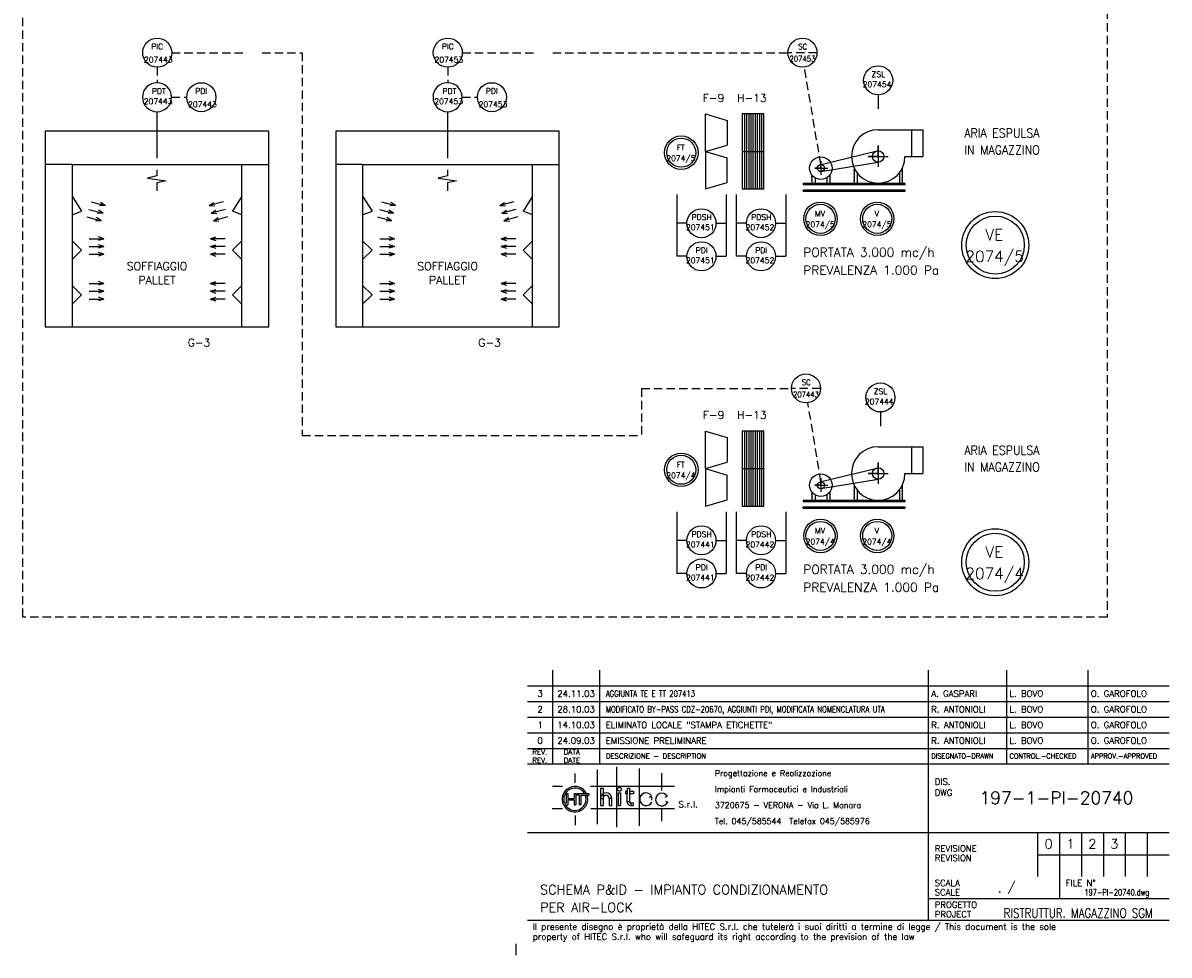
# Model space of a CAD drawing. Extents: x 24 to 1184, y 0 to 804.
# Tile 3 of 4: x 671 to 1184, y 0 to 417. Entities that reach past the tile are written whole.
import ezdxf
from ezdxf.enums import TextEntityAlignment as Align

# ---------------------------------------------------------------- set-up
doc = ezdxf.new("R2010")
doc.units = 0
doc.header["$LTSCALE"] = 15
doc.header["$MEASUREMENT"] = 0
doc.linetypes.add('HIDDEN', pattern=[0.375, 0.25, -0.125])
doc.layers.get('0').update_dxf_attribs({"linetype": 'CONTINUOUS'})
for name, color, linetype in [('CG', 7, 'CONTINUOUS'), ('SCHEMA', 7, 'CONTINUOUS'), ('SQUADRATURA', 7, 'CONTINUOUS'), ('STRUMENTI', 7, 'CONTINUOUS')]:
    doc.layers.add(name, color=color, linetype=linetype)
doc.styles.add('ROMANS', font='romans', dxfattribs={"height": 2.5})

# ---------------------------------------------------------------- blocks, each defined once
blk = doc.blocks.new('PDI')
at = {"color": 3}
blk.add_circle((0, 0), 6.5, dxfattribs=at)
at = {"color": 1, "style": 'ROMANS'}
blk.add_attdef('PRIMO', text='', height=2.5, dxfattribs=at).set_placement((0.01, 2.28), align=Align.MIDDLE)
at = {"color": 1, "style": 'ROMANS', "flags": 4}
blk.add_attdef('SECONDO', text='', height=2.5, dxfattribs=at).set_placement((-0.02, -2.25), align=Align.MIDDLE)
blk = doc.blocks.new('CDZ')
at = {"color": 3, "linetype": 'CONTINUOUS'}
for radius in [7.5, 6.5]:
    blk.add_circle((0, 0), radius, dxfattribs=at)
at = {"color": 1, "linetype": 'CONTINUOUS', "style": 'ROMANS', "flags": 4}
blk.add_attdef('ETICHETTA', text='', height=2.5, dxfattribs=at).set_placement((-0.2, 1.05), align=Align.CENTER)
at = {"color": 1, "linetype": 'CONTINUOUS', "style": 'ROMANS'}
blk.add_attdef('VALORE', text='', height=2.5, dxfattribs=at).set_placement((-0.13, -3.77), align=Align.CENTER)
blk = doc.blocks.new('FILTRO-A')
at = {"color": 3, "linetype": 'CONTINUOUS'}
for p, q in [((-10, 17.5), (-10, -17.5)), ((0, 17.5), (-10, 17.5)), ((0, -17.5), (0, 17.5)), ((-10, -17.5), (0, -17.5))]:
    blk.add_line(p, q, dxfattribs=at)
at = {"color": 1, "linetype": 'CONTINUOUS'}
for p, q in [((-9, 17.5), (-9, -17.5)), ((-8, 17.5), (-8, -17.5)), ((-7, 17.5), (-7, -17.5)), ((-6, 17.5), (-6, -17.5)), ((-5, 17.5), (-5, -17.5)), ((-4, 17.5), (-4, -17.5)), ((-3, 17.5), (-3, -17.5)), ((-2, 17.5), (-2, -17.5)), ((-1, 17.5), (-1, -17.5))]:
    blk.add_line(p, q, dxfattribs=at)
at = {"color": 3}
blk.add_line((-10, 0), (0, 0), dxfattribs=at)
blk = doc.blocks.new('FILTRO')
at = {"color": 3}
for p, q in [((0, 17.5), (10, 14.5)), ((0, 0), (0, 17.5)), ((10, 14.5), (10, 3)), ((0, 0), (10, 3)), ((0, 0), (0, -17.5)), ((0, 0), (10, -3)), ((10, -14.5), (10, -3)), ((0, -17.5), (10, -14.5))]:
    blk.add_line(p, q, dxfattribs=at)
blk = doc.blocks.new('3')
at = {"color": 3}
for p, q in [((-14.72, 34.97), (5.23, 34.97)), ((0.24, 34.97), (0.24, 23)), ((5.23, 34.97), (5.23, 23)), ((-2.75, 23), (5.23, 23))]:
    blk.add_line(p, q, dxfattribs=at)
for p, q in [((-14.72, 23), (-14.72, 27.88)), ((-14.72, 27.88), (-14.72, 18.32)), ((-40.38, 17.76), (-40.38, 20.95)), ((-40.38, 20.95), (-40.38, 14.79)), ((-40.3, 19.38), (-14.62, 25.59)), ((-14.72, 23), (-19.17, 23)), ((-19.17, 23), (-10.25, 23)), ((-40.38, 17.76), (-43.06, 17.76)), ((-43.06, 17.76), (-37.24, 17.76)), ((-40.38, 16.23), (-14.71, 20.48)), ((-25.55, 17.81), (-25.55, 10.88)), ((-24.1, 15.38), (-24.1, 10.88)), ((-5.27, 15.51), (-5.27, 10.88)), ((-3.95, 17.81), (-3.95, 10.88)), ((-2.72, 10.88), (-48.37, 10.88)), ((-48.37, 10.88), (-48.37, 10.41)), ((-48.37, 10.41), (-2.72, 10.41)), ((-44.38, 14.53), (-44.38, 10.88)), ((-42.98, 13.3), (-42.98, 10.88)), ((-37.7, 13.3), (-37.7, 10.88)), ((-36.39, 14.66), (-36.39, 10.88)), ((-2.72, 10.41), (-3.4, 10.41)), ((-2.72, 10.41), (-2.72, 10.88)), ((-2.72, 7.9), (-48.37, 7.9)), ((-48.37, 7.44), (-48.37, 7.9)), ((-48.37, 7.44), (-2.72, 7.44)), ((-2.72, 7.44), (-2.72, 7.9))]:
    blk.add_line(p, q)
for centre, radius in [((-40.38, 17.76), 5.04), ((-14.72, 23), 2.56), ((-40.38, 17.76), 1.57)]:
    blk.add_circle(centre, radius)
blk.add_arc((-14.72, 23), 11.97, 90, 0, dxfattribs=at)
for p in [(-25.55, 16.66), (-3.95, 17.59), (-3.95, 16.28), (-44.38, 13.81), (-44.38, 12.41), (-36.39, 13.9), (-36.39, 12.45), (-25.55, 15.21), (-25.55, 13.77), (-25.55, 12.32), (-3.95, 14.96), (-3.95, 13.64), (-3.95, 12.32)]:
    blk.add_point(p)
blk = doc.blocks.new('GG1')
at = {"color": 3}
blk.add_circle((0, 6.5), 6.5, dxfattribs=at)
blk = doc.blocks.new('STRUM3_')
at = {"color": 3, "linetype": 'HIDDEN'}
blk.add_line((6.5, 0), (-6.5, 0), dxfattribs=at)
at = {"color": 3}
blk.add_circle((0, 0), 6.5, dxfattribs=at)
at = {"color": 1, "style": 'ROMANS', "width": 0.9}
blk.add_attdef('PRIMO', text='', height=2.5, dxfattribs=at).set_placement((0.1, 1.47), align=Align.CENTER)
at = {"color": 7, "style": 'ROMANS', "flags": 1}
for tag, p in [('DESCRIZIONE', (6.5, -4.5)), ('POSIZIONE', (6.5, -4.75)), ('CONNESSIONE/DIA', (6.5, -5)), ('RANGE', (6.5, -5.25)), ('COSTRUTTORE', (6.5, -5.5)), ('MODELLO', (6.5, -5.75)), ('INSTALLAZIONE', (6.5, -6)), ('NOTA1', (6.5, -6.25)), ('NOTA2', (6.5, -6.5))]:
    blk.add_attdef(tag, p, '', height=0.1, dxfattribs=at)

msp = doc.modelspace()

# ---------------------------------------------------------------- linework, layer by layer
at = {"color": 3, "linetype": 'HIDDEN'}
for p, q in [((1156.3, 681.44), (1156.3, 151.29)), ((671.22, 151.29), (671.22, 434.12)), ((1156.3, 151.29), (671.22, 151.29))]:
    msp.add_line(p, q, dxfattribs=at)
for p, q in [((1053.86, 384.96), (1053.86, 378.66)), ((1054.85, 243.05), (1054.85, 236.75))]:
    msp.add_line(p, q)
at = {"color": 4, "linetype": 'HIDDEN'}
for p, q in [((737.7, 383.91), (744.54, 383.91)), ((867.7, 383.91), (874.54, 383.91))]:
    msp.add_line(p, q, dxfattribs=at)
at = {"color": 4}
for p, q in [((731.2, 377.4), (731.2, 356.64)), ((861.2, 377.4), (861.2, 356.64))]:
    msp.add_line(p, q, dxfattribs=at)
at = {"color": 6}
for p, q in [((781.2, 368.66), (681.2, 368.66)), ((681.2, 368.66), (681.2, 281.12)), ((781.2, 281.12), (781.2, 368.66)), ((811.2, 368.66), (811.2, 281.12)), ((911.2, 368.66), (811.2, 368.66)), ((911.2, 281.12), (911.2, 368.66)), ((693.2, 353.76), (681.2, 353.76)), ((693.2, 353.76), (769.2, 353.76)), ((693.2, 353.76), (693.2, 281.12)), ((769.2, 353.76), (781.2, 353.76)), ((769.2, 281.12), (769.2, 353.76)), ((823.2, 353.76), (811.2, 353.76)), ((823.2, 353.76), (823.2, 281.12)), ((823.2, 353.76), (899.2, 353.76)), ((899.2, 281.12), (899.2, 353.76)), ((899.2, 353.76), (911.2, 353.76)), ((693.2, 339.68), (697.4, 332.98)), ((769.2, 339.68), (765, 332.98)), ((823.2, 339.68), (827.4, 332.98)), ((899.2, 339.68), (895, 332.98)), ((693.2, 331.28), (697.4, 332.98)), ((769.2, 331.28), (765, 332.98)), ((823.2, 331.28), (827.4, 332.98)), ((899.2, 331.28), (895, 332.98)), ((693.2, 319.68), (697.4, 315.48)), ((769.2, 319.68), (765, 315.48)), ((823.2, 319.68), (827.4, 315.48)), ((899.2, 319.68), (895, 315.48)), ((693.2, 311.28), (697.4, 315.48)), ((769.2, 311.28), (765, 315.48)), ((823.2, 311.28), (827.4, 315.48)), ((899.2, 311.28), (895, 315.48)), ((693.2, 299.68), (697.4, 295.48)), ((769.2, 299.68), (765, 295.48)), ((823.2, 299.68), (827.4, 295.48)), ((899.2, 299.68), (895, 295.48)), ((693.2, 291.28), (697.4, 295.48)), ((769.2, 291.28), (765, 295.48)), ((823.2, 291.28), (827.4, 295.48)), ((899.2, 291.28), (895, 295.48)), ((681.2, 281.12), (693.2, 281.12)), ((693.2, 281.12), (769.2, 281.12)), ((769.2, 281.12), (781.2, 281.12)), ((811.2, 281.12), (823.2, 281.12)), ((823.2, 281.12), (899.2, 281.12)), ((899.2, 281.12), (911.2, 281.12))]:
    msp.add_line(p, q, dxfattribs=at)
at = {"color": 4, "linetype": 'CONTINUOUS'}
for p, q in [((731.2, 348.73), (726.93, 347.61)), ((731.2, 351.38), (731.2, 348.73)), ((861.2, 348.73), (856.93, 347.61)), ((861.2, 351.38), (861.2, 348.73)), ((726.93, 347.61), (735.26, 346.48)), ((735.26, 346.48), (731.2, 345.58)), ((731.2, 345.58), (731.2, 342.01)), ((856.93, 347.61), (865.26, 346.48)), ((865.26, 346.48), (861.2, 345.58)), ((861.2, 345.58), (861.2, 342.01))]:
    msp.add_line(p, q, dxfattribs=at)
at = {"color": 4, "ltscale": 10}
for p, q in [((700.78, 333.71), (707.06, 332.03)), ((701.69, 337.09), (707.97, 335.41)), ((707.06, 332.03), (704.99, 333.43)), ((707.97, 335.41), (705.47, 335.23)), ((707.97, 335.41), (705.89, 336.81)), ((760.89, 337.09), (754.61, 335.41)), ((754.61, 335.41), (756.68, 336.81)), ((754.61, 335.41), (757.11, 335.23)), ((761.79, 333.71), (755.51, 332.03)), ((755.51, 332.03), (757.59, 333.43)), ((830.78, 333.71), (837.06, 332.03)), ((831.69, 337.09), (837.97, 335.41)), ((837.06, 332.03), (834.99, 333.43)), ((837.97, 335.41), (835.47, 335.23)), ((837.97, 335.41), (835.89, 336.81)), ((890.89, 337.09), (884.61, 335.41)), ((884.61, 335.41), (886.68, 336.81)), ((884.61, 335.41), (887.11, 335.23)), ((891.79, 333.71), (885.51, 332.03)), ((885.51, 332.03), (887.59, 333.43)), ((699.88, 330.33), (706.15, 328.65)), ((706.15, 328.65), (703.66, 328.47)), ((706.15, 328.65), (704.08, 330.05)), ((707.06, 332.03), (704.56, 331.85)), ((755.51, 332.03), (758.01, 331.85)), ((762.7, 330.33), (756.42, 328.65)), ((756.42, 328.65), (758.5, 330.05)), ((756.42, 328.65), (758.92, 328.47)), ((829.88, 330.33), (836.15, 328.65)), ((836.15, 328.65), (833.66, 328.47)), ((836.15, 328.65), (834.08, 330.05)), ((837.06, 332.03), (834.56, 331.85)), ((885.51, 332.03), (888.01, 331.85)), ((892.7, 330.33), (886.42, 328.65)), ((886.42, 328.65), (888.5, 330.05)), ((886.42, 328.65), (888.92, 328.47)), ((700.9, 320.6), (707.4, 320.6)), ((707.4, 320.6), (705.03, 321.41)), ((707.4, 320.6), (705.03, 319.78)), ((755.18, 320.6), (757.54, 321.41)), ((761.68, 320.6), (755.18, 320.6)), ((755.18, 320.6), (757.54, 319.78)), ((830.9, 320.6), (837.4, 320.6)), ((837.4, 320.6), (835.03, 321.41)), ((837.4, 320.6), (835.03, 319.78)), ((885.18, 320.6), (887.54, 321.41)), ((885.18, 320.6), (887.54, 319.78)), ((891.68, 320.6), (885.18, 320.6)), ((700.9, 317.1), (707.4, 317.1)), ((700.9, 313.6), (707.4, 313.6)), ((707.4, 317.1), (705.03, 317.91)), ((707.4, 317.1), (705.03, 316.28)), ((707.4, 313.6), (705.03, 314.41)), ((707.4, 313.6), (705.03, 312.78)), ((755.18, 317.1), (757.54, 317.91)), ((761.68, 317.1), (755.18, 317.1)), ((755.18, 317.1), (757.54, 316.28)), ((755.18, 313.6), (757.54, 314.41)), ((761.68, 313.6), (755.18, 313.6)), ((755.18, 313.6), (757.54, 312.78)), ((830.9, 317.1), (837.4, 317.1)), ((830.9, 313.6), (837.4, 313.6)), ((837.4, 317.1), (835.03, 317.91)), ((837.4, 317.1), (835.03, 316.28)), ((837.4, 313.6), (835.03, 314.41)), ((837.4, 313.6), (835.03, 312.78)), ((885.18, 317.1), (887.54, 317.91)), ((885.18, 317.1), (887.54, 316.28)), ((891.68, 317.1), (885.18, 317.1)), ((885.18, 313.6), (887.54, 314.41)), ((885.18, 313.6), (887.54, 312.78)), ((891.68, 313.6), (885.18, 313.6)), ((700.9, 300.6), (707.4, 300.6)), ((707.4, 300.6), (705.03, 301.41)), ((707.4, 300.6), (705.03, 299.78)), ((707.4, 297.1), (705.03, 297.91)), ((755.18, 300.6), (757.54, 301.41)), ((761.68, 300.6), (755.18, 300.6)), ((755.18, 300.6), (757.54, 299.78)), ((755.18, 297.1), (757.54, 297.91)), ((830.9, 300.6), (837.4, 300.6)), ((837.4, 300.6), (835.03, 301.41)), ((837.4, 300.6), (835.03, 299.78)), ((837.4, 297.1), (835.03, 297.91)), ((885.18, 300.6), (887.54, 301.41)), ((885.18, 300.6), (887.54, 299.78)), ((891.68, 300.6), (885.18, 300.6)), ((885.18, 297.1), (887.54, 297.91)), ((700.9, 297.1), (707.4, 297.1)), ((700.9, 293.6), (707.4, 293.6)), ((707.4, 297.1), (705.03, 296.28)), ((707.4, 293.6), (705.03, 294.41)), ((707.4, 293.6), (705.03, 292.78)), ((761.68, 297.1), (755.18, 297.1)), ((755.18, 297.1), (757.54, 296.28)), ((755.18, 293.6), (757.54, 294.41)), ((761.68, 293.6), (755.18, 293.6)), ((755.18, 293.6), (757.54, 292.78)), ((830.9, 297.1), (837.4, 297.1)), ((830.9, 293.6), (837.4, 293.6)), ((837.4, 297.1), (835.03, 296.28)), ((837.4, 293.6), (835.03, 294.41)), ((837.4, 293.6), (835.03, 292.78)), ((885.18, 297.1), (887.54, 296.28)), ((891.68, 297.1), (885.18, 297.1)), ((885.18, 293.6), (887.54, 294.41)), ((885.18, 293.6), (887.54, 292.78)), ((891.68, 293.6), (885.18, 293.6))]:
    msp.add_line(p, q, dxfattribs=at)
at = {"layer": 'SCHEMA', "color": 4, "linetype": 'HIDDEN'}
for p, q in [((737.8, 403.84), (770.23, 403.84)), ((778.23, 403.84), (796.2, 403.84)), ((796.2, 403.84), (796.2, 232.57)), ((867.8, 403.84), (900.23, 403.84)), ((908.23, 403.84), (1013.48, 403.84)), ((731.3, 397.34), (731.3, 390.39)), ((861.3, 397.34), (861.3, 390.39)), ((1028.21, 353.77), (1020.83, 397.4)), ((947.91, 253.6), (1015.05, 253.6)), ((947.91, 253.6), (947.91, 232.57)), ((1028.21, 211.86), (1022.41, 247.16)), ((796.2, 232.57), (947.91, 232.57))]:
    msp.add_line(p, q, dxfattribs=at)
at = {"layer": 'SCHEMA', "color": 7, "linetype": 'CONTINUOUS'}
for p, q in [((963.71, 340.3), (963.71, 327.5)), ((985.87, 340.3), (985.87, 327.5)), ((990.37, 340.3), (990.37, 327.5)), ((1012.53, 340.3), (1012.53, 327.5)), ((963.71, 327.5), (963.71, 312.7)), ((985.87, 327.5), (985.87, 312.7)), ((990.37, 327.5), (990.37, 312.7)), ((1012.53, 327.5), (1012.53, 312.7)), ((963.71, 198.39), (963.71, 185.59)), ((985.87, 198.39), (985.87, 185.59)), ((990.37, 198.39), (990.37, 185.59)), ((1012.53, 198.39), (1012.53, 185.59)), ((963.71, 185.59), (963.71, 170.79)), ((985.87, 185.59), (985.87, 170.79)), ((990.37, 185.59), (990.37, 170.79)), ((1012.53, 185.59), (1012.53, 170.79))]:
    msp.add_line(p, q, dxfattribs=at)
at = {"layer": 'SCHEMA'}
for p, q in [((968.29, 327.5), (963.71, 327.5)), ((981.29, 327.5), (985.87, 327.5)), ((994.95, 327.5), (990.37, 327.5)), ((1007.95, 327.5), (1012.53, 327.5)), ((968.29, 312.7), (963.71, 312.7)), ((981.29, 312.7), (985.87, 312.7)), ((994.95, 312.7), (990.37, 312.7)), ((1007.95, 312.7), (1012.53, 312.7)), ((968.29, 185.59), (963.71, 185.59)), ((981.29, 185.59), (985.87, 185.59)), ((994.95, 185.59), (990.37, 185.59)), ((1007.95, 185.59), (1012.53, 185.59)), ((968.29, 170.79), (963.71, 170.79)), ((981.29, 170.79), (985.87, 170.79)), ((994.95, 170.79), (990.37, 170.79)), ((1007.95, 170.79), (1012.53, 170.79))]:
    msp.add_line(p, q, dxfattribs=at)
at = {"layer": 'SQUADRATURA', "color": 4}
for p, q in [((908.2, 127.5), (908.2, 85.5)), ((929.2, 127.5), (929.2, 85.5)), ((1076.2, 127.5), (1076.2, 15.5)), ((1111.2, 127.5), (1111.2, 85.5)), ((1147.6, 127.5), (1147.6, 85.5)), ((1184, 85.5), (897, 85.5)), ((928.12, 82.98), (928.12, 58.6)), ((936.79, 84.19), (936.79, 57.19)), ((946.87, 83.51), (946.87, 57.79)), ((918.22, 77.04), (918.22, 81.33)), ((956.89, 81.44), (956.89, 73.69)), ((908.14, 75.55), (912.55, 75.55)), ((914.26, 72.27), (914.26, 67.98)), ((914.26, 72.27), (914.98, 72.27)), ((914.98, 72.27), (914.98, 70.12)), ((917.84, 72.27), (918.55, 72.27)), ((917.84, 72.27), (917.84, 70.12)), ((918.55, 72.27), (918.55, 67.26)), ((919.05, 72.27), (924.41, 72.27)), ((919.05, 71.55), (919.05, 72.27)), ((924.41, 72.27), (924.41, 71.55)), ((925.11, 75.63), (962.71, 75.63)), ((929.63, 74.77), (929.63, 66.91)), ((929.63, 74.77), (930.77, 74.77)), ((930.77, 74.77), (930.77, 72.22)), ((930.77, 72.22), (930.77, 70.12)), ((937.49, 72.63), (937.49, 66.91)), ((937.49, 72.63), (938.64, 72.63)), ((938.64, 72.63), (938.64, 66.91)), ((940.78, 73.34), (940.78, 72.2)), ((940.78, 73.34), (941.5, 73.34)), ((941.5, 72.2), (940.78, 72.2)), ((941.5, 74.77), (942.64, 74.77)), ((941.5, 74.77), (941.5, 73.34)), ((941.5, 73.34), (941.5, 72.2)), ((941.53, 68.49), (941.53, 72.26)), ((942.64, 74.77), (942.64, 73.34)), ((942.64, 73.34), (942.64, 72.2)), ((942.64, 73.34), (944.36, 73.34)), ((942.64, 72.2), (942.64, 68.62)), ((944.36, 72.2), (942.64, 72.2)), ((944.36, 73.34), (944.36, 72.2)), ((913.05, 67.26), (914.98, 67.26)), ((914.26, 67.98), (913.52, 67.98)), ((914.98, 70.12), (917.84, 70.12)), ((914.98, 69.41), (914.98, 67.26)), ((914.98, 69.41), (917.84, 69.41)), ((917.84, 69.41), (917.84, 67.26)), ((917.84, 67.26), (918.55, 67.26)), ((920.12, 71.55), (919.05, 71.55)), ((920.12, 71.55), (920.12, 67.26)), ((920.84, 67.26), (920.12, 67.26)), ((920.84, 71.55), (920.84, 67.26)), ((920.84, 71.55), (924.41, 71.55)), ((929.63, 70.12), (930.77, 70.12)), ((929.63, 66.91), (930.77, 66.91)), ((930.77, 70.12), (930.77, 66.91)), ((933.49, 70.12), (933.49, 66.91)), ((934.63, 70.12), (933.49, 70.12)), ((933.49, 66.91), (934.63, 66.91)), ((934.63, 66.91), (934.63, 70.12)), ((937.49, 66.91), (938.64, 66.91)), ((942.64, 68.62), (941.5, 68.62)), ((943.08, 66.95), (944.33, 66.95)), ((943.21, 68.05), (943.21, 66.91)), ((944.36, 68.05), (943.21, 68.05)), ((944.36, 66.91), (944.36, 68.05)), ((951.42, 70.74), (951.53, 70.36)), ((952.46, 70.93), (951.47, 70.65)), ((958.55, 70.63), (959.42, 71.28)), ((958.72, 68.84), (959.69, 68.37)), ((907.94, 65.67), (912.55, 65.67)), ((914.36, 66.55), (913.46, 66.55)), ((918.22, 62.5), (918.22, 58.21)), ((925.23, 65.61), (962.63, 65.61)), ((925.23, 65.61), (962.71, 65.61)), ((956.89, 65.61), (956.89, 59.86)), ((1184, 54.7), (897, 54.7)), ((1125.2, 54.7), (1125.2, 35.1)), ((1135, 54.7), (1135, 35.1)), ((1144.8, 54.7), (1144.8, 35.1)), ((1154.6, 54.7), (1154.6, 35.1)), ((1164.4, 54.55), (1164.4, 35.1)), ((1174.2, 54.55), (1174.2, 35.1)), ((1125.2, 44.9), (1184, 44.88)), ((1076.2, 25.3), (1184, 25.3)), ((1184, 15.5), (897, 15.5)), ((891.8, 5), (891.8, 0))]:
    msp.add_line(p, q, dxfattribs=at)
at = {"layer": 'SQUADRATURA', "color": 3}
for p, q in [((897, 120.5), (1184, 120.5)), ((897, 113.5), (1184, 113.5)), ((897, 106.5), (1184, 106.5)), ((897, 99.5), (1184, 99.5)), ((897, 92.5), (1184, 92.5))]:
    msp.add_line(p, q, dxfattribs=at)
at = {"layer": 'SQUADRATURA', "color": 4, "linetype": 'CONTINUOUS'}
msp.add_line((1135, 35.1), (1135, 25.3), dxfattribs=at)
at = {"layer": 'SQUADRATURA', "color": 4}
msp.add_circle((938.06, 74.2), 0.858, dxfattribs=at)
for centre, radius, start, end in [((918.19, 69.77), 5.72, 25.9445, 205.9445), ((918.19, 69.77), 5, 30, 200.9248), ((932.13, 70.12), 2.5, 0, 180), ((950.02, 69.72), 2.86, 36.8351, 335.0113), ((950.02, 69.74), 2.86, 36.0845, 334.3825), ((957.13, 69.6), 2.86, 35.9657, 334.901), ((957.13, 69.59), 2.85, 36.2336, 335.0355), ((918.19, 69.77), 5.72, 214.2289, 18.21), ((918.19, 69.77), 5, 220.0052, 20.9248), ((932.13, 70.12), 1.36, 0, 180), ((943.21, 68.62), 1.72, 180, 270), ((943.21, 68.62), 0.572, 180, 270), ((948.56, 69.83), 4.07, 352.1747, 22.686)]:
    msp.add_arc(centre, radius, start, end, dxfattribs=at)

# ---------------------------------------------------------------- block references
at = {"color": 7, "linetype": 'CONTINUOUS'}
for p in [(1068.59, 334.41), (1068.59, 192.5)]:
    msp.add_blockref('3', p, dxfattribs=at)
at = {"layer": 'SCHEMA', "color": 7}
ref = msp.add_blockref('GG1', (731.3, 397.34), dxfattribs=at)
ref.add_attrib('PRIMO', 'PIC', dxfattribs={"layer": '0', "color": 1, "height": 2.5, "style": 'ROMANS', "flags": 4}).set_placement((731.28, 405.35), align=Align.CENTER)
ref.add_attrib('SECONDO', '207443', dxfattribs={"layer": '0', "color": 1, "linetype": 'CONTINUOUS', "height": 2.5, "style": 'ROMANS', "flags": 4}).set_placement((731.79, 399.45), align=Align.CENTER)
ref = msp.add_blockref('GG1', (861.3, 397.34), dxfattribs=at)
ref.add_attrib('PRIMO', 'PIC', dxfattribs={"layer": '0', "color": 1, "height": 2.5, "style": 'ROMANS', "flags": 4}).set_placement((861.28, 405.35), align=Align.CENTER)
ref.add_attrib('SECONDO', '207453', dxfattribs={"layer": '0', "color": 1, "linetype": 'CONTINUOUS', "height": 2.5, "style": 'ROMANS', "flags": 4}).set_placement((861.79, 399.45), align=Align.CENTER)
at = {"layer": 'SCHEMA'}
ref = msp.add_blockref('STRUM3_', (1019.98, 403.84), dxfattribs=at)
ref.add_attrib('PRIMO', 'SC', dxfattribs={"layer": '0', "color": 1, "height": 2.5, "style": 'ROMANS', "width": 0.9}).set_placement((1020.07, 405.31), align=Align.CENTER)
ref.add_attrib('SECONDO', '207453', dxfattribs={"layer": '0', "color": 1, "height": 2.5, "style": 'ROMANS', "width": 0.9}).set_placement((1019.98, 401.12), align=Align.MIDDLE)
ref = msp.add_blockref('PDI', (1053.86, 391.46), dxfattribs=at)
ref.add_attrib('PRIMO', 'ZSL', dxfattribs={"layer": 'CG', "color": 1, "height": 2.5, "style": 'ROMANS', "flags": 4}).set_placement((1053.95, 392.93), align=Align.CENTER)
ref.add_attrib('SECONDO', '207454', dxfattribs={"layer": 'CG', "color": 1, "height": 2.5, "style": 'ROMANS', "flags": 4}).set_placement((1053.35, 389.62), align=Align.MIDDLE)
at = {"layer": 'SCHEMA', "color": 7}
ref = msp.add_blockref('GG1', (751.04, 377.41), dxfattribs=at)
ref.add_attrib('PRIMO', 'PDI', dxfattribs={"layer": '0', "color": 1, "height": 2.5, "style": 'ROMANS', "flags": 4}).set_placement((751.02, 385.42), align=Align.CENTER)
ref.add_attrib('SECONDO', '207443', dxfattribs={"layer": '0', "color": 1, "linetype": 'CONTINUOUS', "height": 2.5, "style": 'ROMANS', "flags": 4}).set_placement((751.53, 379.51), align=Align.CENTER)
ref = msp.add_blockref('GG1', (881.04, 377.41), dxfattribs=at)
ref.add_attrib('PRIMO', 'PDI', dxfattribs={"layer": '0', "color": 1, "height": 2.5, "style": 'ROMANS', "flags": 4}).set_placement((881.02, 385.42), align=Align.CENTER)
ref.add_attrib('SECONDO', '207453', dxfattribs={"layer": '0', "color": 1, "linetype": 'CONTINUOUS', "height": 2.5, "style": 'ROMANS', "flags": 4}).set_placement((881.53, 379.51), align=Align.CENTER)
for name, p, xscale, yscale, zscale in [('FILTRO', (976.63, 359.62), 0.959039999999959, 0.9590400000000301, 0.9590399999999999), ('FILTRO-A', (1002.64, 359.62), 0.9590719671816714, 0.9590719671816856, 0.9590719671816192), ('FILTRO', (976.63, 217.7), 0.959039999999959, 0.9590400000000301, 0.9590399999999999), ('FILTRO-A', (1002.64, 217.7), 0.9590719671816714, 0.9590719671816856, 0.9590719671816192)]:
    msp.add_blockref(name, p, dxfattribs=dict(at, xscale=xscale, yscale=yscale, zscale=zscale))
at = {"layer": 'SCHEMA'}
ref = msp.add_blockref('CDZ', (965.75, 359.09), dxfattribs=at)
ref.add_attrib('ETICHETTA', 'FT', dxfattribs={"layer": 'CG', "color": 1, "linetype": 'CONTINUOUS', "height": 2.5, "style": 'ROMANS', "flags": 4}).set_placement((965.54, 360.14), align=Align.CENTER)
ref.add_attrib('VALORE', '2074/5', dxfattribs={"layer": 'CG', "color": 1, "linetype": 'CONTINUOUS', "height": 2.5, "style": 'ROMANS'}).set_placement((965.61, 355.32), align=Align.CENTER)
ref = msp.add_blockref('PDI', (974.79, 327.5), dxfattribs=at)
ref.add_attrib('PRIMO', 'PDSH', dxfattribs={"layer": 'CG', "color": 1, "height": 2.5, "style": 'ROMANS', "flags": 4}).set_placement((974.89, 328.97), align=Align.CENTER)
ref.add_attrib('SECONDO', '207451', dxfattribs={"layer": 'CG', "color": 1, "height": 2.5, "style": 'ROMANS', "flags": 4}).set_placement((974.29, 325.66), align=Align.MIDDLE)
ref = msp.add_blockref('PDI', (1001.45, 327.5), dxfattribs=at)
ref.add_attrib('PRIMO', 'PDSH', dxfattribs={"layer": 'CG', "color": 1, "height": 2.5, "style": 'ROMANS', "flags": 4}).set_placement((1001.55, 328.97), align=Align.CENTER)
ref.add_attrib('SECONDO', '207452', dxfattribs={"layer": 'CG', "color": 1, "height": 2.5, "style": 'ROMANS', "flags": 4}).set_placement((1000.95, 325.66), align=Align.MIDDLE)
ref = msp.add_blockref('CDZ', (1028.05, 329.49), dxfattribs=at)
ref.add_attrib('ETICHETTA', 'MV', dxfattribs={"layer": 'CG', "color": 1, "linetype": 'CONTINUOUS', "height": 2.5, "style": 'ROMANS', "flags": 4}).set_placement((1027.85, 330.55), align=Align.CENTER)
ref.add_attrib('VALORE', '2074/5', dxfattribs={"layer": 'CG', "color": 1, "linetype": 'CONTINUOUS', "height": 2.5, "style": 'ROMANS'}).set_placement((1027.92, 325.72), align=Align.CENTER)
ref = msp.add_blockref('CDZ', (1053.42, 329.49), dxfattribs=at)
ref.add_attrib('ETICHETTA', 'V', dxfattribs={"layer": 'CG', "color": 1, "linetype": 'CONTINUOUS', "height": 2.5, "style": 'ROMANS', "flags": 4}).set_placement((1053.22, 330.55), align=Align.CENTER)
ref.add_attrib('VALORE', '2074/5', dxfattribs={"layer": 'CG', "color": 1, "linetype": 'CONTINUOUS', "height": 2.5, "style": 'ROMANS'}).set_placement((1053.29, 325.72), align=Align.CENTER)
ref = msp.add_blockref('CDZ', (1106.23, 317.72), dxfattribs=dict(at, xscale=2, yscale=2, zscale=2))
ref.add_attrib('ETICHETTA', 'VE', dxfattribs={"layer": 'CG', "color": 1, "linetype": 'CONTINUOUS', "height": 5, "style": 'ROMANS', "flags": 4}).set_placement((1105.82, 319.82), align=Align.CENTER)
ref.add_attrib('VALORE', '2074/5', dxfattribs={"layer": 'CG', "color": 1, "linetype": 'CONTINUOUS', "height": 5, "style": 'ROMANS'}).set_placement((1105.96, 310.17), align=Align.CENTER)
ref = msp.add_blockref('PDI', (974.79, 312.7), dxfattribs=at)
ref.add_attrib('PRIMO', 'PDI', dxfattribs={"layer": 'CG', "color": 1, "height": 2.5, "style": 'ROMANS', "flags": 4}).set_placement((974.89, 314.17), align=Align.CENTER)
ref.add_attrib('SECONDO', '207451', dxfattribs={"layer": 'CG', "color": 1, "height": 2.5, "style": 'ROMANS', "flags": 4}).set_placement((974.29, 310.86), align=Align.MIDDLE)
ref = msp.add_blockref('PDI', (1001.45, 312.7), dxfattribs=at)
ref.add_attrib('PRIMO', 'PDI', dxfattribs={"layer": 'CG', "color": 1, "height": 2.5, "style": 'ROMANS', "flags": 4}).set_placement((1001.55, 314.17), align=Align.CENTER)
ref.add_attrib('SECONDO', '207452', dxfattribs={"layer": 'CG', "color": 1, "height": 2.5, "style": 'ROMANS', "flags": 4}).set_placement((1000.95, 310.86), align=Align.MIDDLE)
ref = msp.add_blockref('STRUM3_', (1021.55, 253.6), dxfattribs=at)
ref.add_attrib('PRIMO', 'SC', dxfattribs={"layer": '0', "color": 1, "height": 2.5, "style": 'ROMANS', "width": 0.9}).set_placement((1021.65, 255.07), align=Align.CENTER)
ref.add_attrib('SECONDO', '207443', dxfattribs={"layer": '0', "color": 1, "height": 2.5, "style": 'ROMANS', "width": 0.9}).set_placement((1021.55, 250.88), align=Align.MIDDLE)
ref = msp.add_blockref('PDI', (1054.85, 249.55), dxfattribs=at)
ref.add_attrib('PRIMO', 'ZSL', dxfattribs={"layer": 'CG', "color": 1, "height": 2.5, "style": 'ROMANS', "flags": 4}).set_placement((1054.94, 251.02), align=Align.CENTER)
ref.add_attrib('SECONDO', '207444', dxfattribs={"layer": 'CG', "color": 1, "height": 2.5, "style": 'ROMANS', "flags": 4}).set_placement((1054.35, 247.71), align=Align.MIDDLE)
ref = msp.add_blockref('CDZ', (965.75, 217.18), dxfattribs=at)
ref.add_attrib('ETICHETTA', 'FT', dxfattribs={"layer": 'CG', "color": 1, "linetype": 'CONTINUOUS', "height": 2.5, "style": 'ROMANS', "flags": 4}).set_placement((965.54, 218.23), align=Align.CENTER)
ref.add_attrib('VALORE', '2074/4', dxfattribs={"layer": 'CG', "color": 1, "linetype": 'CONTINUOUS', "height": 2.5, "style": 'ROMANS'}).set_placement((965.61, 213.41), align=Align.CENTER)
ref = msp.add_blockref('CDZ', (1028.05, 187.58), dxfattribs=at)
ref.add_attrib('ETICHETTA', 'MV', dxfattribs={"layer": 'CG', "color": 1, "linetype": 'CONTINUOUS', "height": 2.5, "style": 'ROMANS', "flags": 4}).set_placement((1027.85, 188.63), align=Align.CENTER)
ref.add_attrib('VALORE', '2074/4', dxfattribs={"layer": 'CG', "color": 1, "linetype": 'CONTINUOUS', "height": 2.5, "style": 'ROMANS'}).set_placement((1027.92, 183.81), align=Align.CENTER)
ref = msp.add_blockref('CDZ', (1053.42, 187.58), dxfattribs=at)
ref.add_attrib('ETICHETTA', 'V', dxfattribs={"layer": 'CG', "color": 1, "linetype": 'CONTINUOUS', "height": 2.5, "style": 'ROMANS', "flags": 4}).set_placement((1053.22, 188.63), align=Align.CENTER)
ref.add_attrib('VALORE', '2074/4', dxfattribs={"layer": 'CG', "color": 1, "linetype": 'CONTINUOUS', "height": 2.5, "style": 'ROMANS'}).set_placement((1053.29, 183.81), align=Align.CENTER)
ref = msp.add_blockref('PDI', (974.79, 185.59), dxfattribs=at)
ref.add_attrib('PRIMO', 'PDSH', dxfattribs={"layer": 'CG', "color": 1, "height": 2.5, "style": 'ROMANS', "flags": 4}).set_placement((974.89, 187.06), align=Align.CENTER)
ref.add_attrib('SECONDO', '207441', dxfattribs={"layer": 'CG', "color": 1, "height": 2.5, "style": 'ROMANS', "flags": 4}).set_placement((974.29, 183.75), align=Align.MIDDLE)
ref = msp.add_blockref('PDI', (1001.45, 185.59), dxfattribs=at)
ref.add_attrib('PRIMO', 'PDSH', dxfattribs={"layer": 'CG', "color": 1, "height": 2.5, "style": 'ROMANS', "flags": 4}).set_placement((1001.55, 187.06), align=Align.CENTER)
ref.add_attrib('SECONDO', '207442', dxfattribs={"layer": 'CG', "color": 1, "height": 2.5, "style": 'ROMANS', "flags": 4}).set_placement((1000.95, 183.75), align=Align.MIDDLE)
ref = msp.add_blockref('CDZ', (1106.23, 175.8), dxfattribs=dict(at, xscale=2, yscale=2, zscale=2))
ref.add_attrib('ETICHETTA', 'VE', dxfattribs={"layer": 'CG', "color": 1, "linetype": 'CONTINUOUS', "height": 5, "style": 'ROMANS', "flags": 4}).set_placement((1105.82, 177.91), align=Align.CENTER)
ref.add_attrib('VALORE', '2074/4', dxfattribs={"layer": 'CG', "color": 1, "linetype": 'CONTINUOUS', "height": 5, "style": 'ROMANS'}).set_placement((1105.96, 168.26), align=Align.CENTER)
ref = msp.add_blockref('PDI', (974.79, 170.79), dxfattribs=at)
ref.add_attrib('PRIMO', 'PDI', dxfattribs={"layer": 'CG', "color": 1, "height": 2.5, "style": 'ROMANS', "flags": 4}).set_placement((974.89, 172.26), align=Align.CENTER)
ref.add_attrib('SECONDO', '207441', dxfattribs={"layer": 'CG', "color": 1, "height": 2.5, "style": 'ROMANS', "flags": 4}).set_placement((974.29, 168.95), align=Align.MIDDLE)
ref = msp.add_blockref('PDI', (1001.45, 170.79), dxfattribs=at)
ref.add_attrib('PRIMO', 'PDI', dxfattribs={"layer": 'CG', "color": 1, "height": 2.5, "style": 'ROMANS', "flags": 4}).set_placement((1001.55, 172.26), align=Align.CENTER)
ref.add_attrib('SECONDO', '207442', dxfattribs={"layer": 'CG', "color": 1, "height": 2.5, "style": 'ROMANS', "flags": 4}).set_placement((1000.95, 168.95), align=Align.MIDDLE)
at = {"layer": 'STRUMENTI'}
ref = msp.add_blockref('PDI', (731.2, 383.9), dxfattribs=dict(at, xscale=-1))
ref.add_attrib('PRIMO', 'PDT', dxfattribs={"layer": 'CG', "color": 1, "height": 2.5, "style": 'ROMANS', "flags": 4}).set_placement((732.06, 385.36), align=Align.CENTER)
ref.add_attrib('SECONDO', '207443', dxfattribs={"layer": 'CG', "color": 1, "height": 2.5, "style": 'ROMANS', "flags": 4}).set_placement((731.71, 382.06), align=Align.MIDDLE)
ref = msp.add_blockref('PDI', (861.2, 383.9), dxfattribs=dict(at, xscale=-1))
ref.add_attrib('PRIMO', 'PDT', dxfattribs={"layer": 'CG', "color": 1, "height": 2.5, "style": 'ROMANS', "flags": 4}).set_placement((862.06, 385.36), align=Align.CENTER)
ref.add_attrib('SECONDO', '207453', dxfattribs={"layer": 'CG', "color": 1, "height": 2.5, "style": 'ROMANS', "flags": 4}).set_placement((861.71, 382.06), align=Align.MIDDLE)

# ---------------------------------------------------------------- texts
at = {"color": 7, "linetype": 'CONTINUOUS', "style": 'ROMANS'}
for s, p in [('SOFFIAGGIO', (731.2, 306.5)), ('SOFFIAGGIO', (861.2, 306.5)), ('PALLET', (731.2, 300.25)), ('PALLET', (861.2, 300.25))]:
    msp.add_text(s, height=3.6, dxfattribs=at).set_placement(p, align=Align.CENTER)
at = {"layer": 'SCHEMA', "color": 7, "linetype": 'CONTINUOUS', "style": 'ROMANS'}
for s, height, p in [('F-9', 3.5, (975.43, 381.83)), ('H-13', 3.5, (990.75, 381.83)), ('PORTATA 3.000 mc/h', 4, (1020.29, 312.51)), ('PREVALENZA 1.000 Pa', 4, (1020.29, 304.51)), ('G-3', 3.5, (744.96, 272.33)), ('G-3', 3.5, (874.96, 272.33)), ('F-9', 3.5, (975.43, 239.92)), ('H-13', 3.5, (990.75, 239.92)), ('PORTATA 3.000 mc/h', 4, (1020.29, 170.6)), ('PREVALENZA 1.000 Pa', 4, (1020.29, 162.6))]:
    msp.add_text(s, height=height, dxfattribs=at).set_placement(p)
at = {"layer": 'SCHEMA', "color": 7, "linetype": 'CONTINUOUS', "style": 'ROMANS', "width": 0.9}
for s, p in [('ARIA ESPULSA', (1092.4, 365.84)), ('IN MAGAZZINO', (1092.4, 358.34)), ('ARIA ESPULSA', (1092.4, 223.93)), ('IN MAGAZZINO', (1092.4, 216.43))]:
    msp.add_text(s, height=4, dxfattribs=at).set_placement(p)
at = {"layer": 'SQUADRATURA', "style": 'ROMANS'}
for s, height, p in [('3', 2.8, (902.6, 117)), ('24.11.03', 2.8, (918.7, 117)), ('2', 2.8, (902.6, 110)), ('28.10.03', 2.8, (918.7, 110)), ('1', 2.8, (902.6, 103)), ('14.10.03', 2.8, (918.7, 103)), ('0', 2.8, (902.6, 96)), ('24.09.03', 2.8, (918.7, 96)), ('0', 4.2, (1130.1, 49.8)), ('1', 4.2, (1139.9, 49.8)), ('2', 4.2, (1149.7, 49.79)), ('3', 4.2, (1159.5, 49.79))]:
    msp.add_text(s, height=height, dxfattribs=at).set_placement(p, align=Align.MIDDLE)
at = {"layer": 'SQUADRATURA', "style": 'ROMANS', "width": 0.8}
for s, p in [('AGGIUNTA TE E TT 207413', (932, 115.6)), ('MODIFICATO BY-PASS CDZ-20670, AGGIUNTI PDI, MODIFICATA NOMENCLATURA UTA', (932, 108.6))]:
    msp.add_text(s, height=2.8, dxfattribs=at).set_placement(p)
at = {"layer": 'SQUADRATURA', "style": 'ROMANS'}
for s, p in [('A. GASPARI', (1077.6, 115.6)), ('L. BOVO', (1112.6, 115.6)), ('O. GAROFOLO', (1149, 115.6)), ('R. ANTONIOLI', (1077.6, 108.6)), ('L. BOVO', (1112.6, 108.6)), ('O. GAROFOLO', (1149, 108.6)), ('ELIMINATO LOCALE "STAMPA ETICHETTE"', (932, 101.6)), ('R. ANTONIOLI', (1077.6, 101.6)), ('L. BOVO', (1112.6, 101.6)), ('O. GAROFOLO', (1149, 101.6)), ('EMISSIONE PRELIMINARE', (932, 94.6)), ('R. ANTONIOLI', (1077.6, 94.6)), ('L. BOVO', (1112.6, 94.6)), ('O. GAROFOLO', (1149, 94.6))]:
    msp.add_text(s, height=2.8, dxfattribs=at).set_placement(p)
at = {"layer": 'SQUADRATURA', "color": 4, "style": 'ROMANS'}
for s, height, p in [('REV.', 2.287, (899.1, 89.73)), ('REV.', 2.287, (899.1, 86.03)), ('DATA', 2.287, (913.18, 89.73)), ('DATE', 2.287, (913.18, 86.03)), ('DESCRIZIONE - DESCRIPTION', 2.2874, (932, 87.9)), ('Progettazione e Realizzazione', 2.5734, (980.8, 80.09)), ('DIS.', 2.8, (1079.15, 76.23)), ('Impianti Farmaceutici e Industriali', 2.5734, (980.8, 72.95)), ('DWG', 2.8, (1079.15, 71.29)), ('S.r.l.', 2.859, (964.49, 66.08)), ('3720675 - VERONA - Via L. Manara', 2.5734, (980.8, 65.8)), ('Tel. 045/585544  Telefax 045/585976', 2.5734, (980.8, 58.65)), ('REVISIONE', 2.8, (1079.15, 46.3)), ('REVISION', 2.8, (1079.15, 42.1)), ('SCALA', 2.8, (1079.15, 30.9)), ('/', 3.81, (1111.75, 28.73)), ('FILE N%%D', 2.8, (1137.72, 30.9)), ('SCALE', 2.8, (1079.15, 26.7)), ('PROGETTO', 2.8, (1079.15, 21.1)), ('PROJECT', 2.8, (1079.15, 16.9)), ('Il presente disegno è proprietà della HITEC S.r.l. che tutelerà i suoi diritti a termine di legge / This document is the sole', 2.8, (899.25, 11.33)), ('property of HITEC S.r.l. who will safeguard its right according to the prevision of the law', 2.8, (899.3, 6.83))]:
    msp.add_text(s, height=height, dxfattribs=at).set_placement(p)
at = {"layer": 'SQUADRATURA', "color": 4, "style": 'ROMANS', "width": 0.95}
for s, p in [('DISEGNATO-DRAWN', (1077.6, 87.9)), ('CONTROL.-CHECKED', (1112.6, 87.9)), ('APPROV.-APPROVED', (1149, 87.9))]:
    msp.add_text(s, height=2.2874, dxfattribs=at).set_placement(p)
at = {"layer": 'SQUADRATURA', "color": 5, "style": 'ROMANS'}
for s, height, p in [('197-1-PI-20740', 5.6, (1099.16, 67.58)), ('SCHEMA P&ID - IMPIANTO CONDIZIONAMENTO', 4.2, (902.6, 27.17)), ('PER AIR-LOCK', 4.2, (902.6, 19.23))]:
    msp.add_text(s, height=height, dxfattribs=at).set_placement(p)
at = {"layer": 'SQUADRATURA', "color": 7, "style": 'ROMANS'}
msp.add_text('.', height=4.2, dxfattribs=at).set_placement((1107.31, 27.99))
at = {"layer": 'SQUADRATURA', "color": 7, "style": 'ROMANS', "width": 0.7}
msp.add_text('197-PI-20740.dwg', height=2.8, dxfattribs=at).set_placement((1146.12, 26.7))
at = {"layer": 'SQUADRATURA', "color": 7, "style": 'ROMANS', "width": 0.8}
msp.add_text('RISTRUTTUR. MAGAZZINO SGM', height=4.2, dxfattribs=at).set_placement((1143.35, 18.8), align=Align.MIDDLE)

doc.saveas('drawing.dxf')
